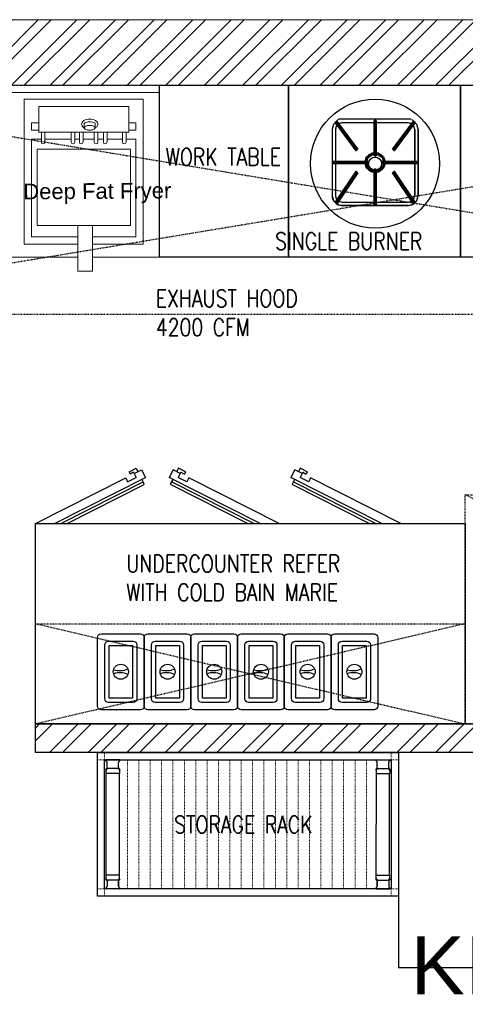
# Model space of a CAD drawing. Header units: inches. Extents: x 113025 to 158499, y 12149 to 30915.
# Tile 62 of 167: x 125242 to 125304, y 21467 to 21603. Entities that reach past the tile are written whole.
import ezdxf

# ---------------------------------------------------------------- set-up
doc = ezdxf.new("R2010")
doc.units = ezdxf.units.IN
doc.header["$MEASUREMENT"] = 0
doc.linetypes.add('HIDDEN', pattern=[0.375, 0.25, -0.125])
doc.linetypes.add('IHCL-P-MEZZANINE FLOOR PLAN$0$HIDDEN', pattern=[0.375, 0.25, -0.125])
for name, color, linetype, lineweight in [('00-GRIDTEXT', 1, 'Continuous', 13), ('door', 1, 'Continuous', 13), ('EQUIP DIM', 5, 'Continuous', 0), ('EQUIPMENT', 7, 'Continuous', 25), ('K-Equipment', 41, 'Continuous', 0), ('KIT TEXT.', 5, 'Continuous', 5), ('PD_BRICK WALL_115', 134, 'Continuous', 30), ('PD_HATCH', 45, 'Continuous', 9)]:
    doc.layers.add(name, color=color, linetype=linetype, lineweight=lineweight)
doc.layers.add('KIT EQUIPMENT', color=7, linetype='Continuous')
doc.layers.add('PD_025_TEXT', color=61, linetype='Continuous')
doc.styles.add('ISO', font='isocp.shx', dxfattribs={"height": 250})
doc.styles.get("Standard").update_dxf_attribs({"font": 'arial.ttf', "height": 6})
doc.styles.add('style1', font='arial.ttf', dxfattribs={"height": 500})

# ---------------------------------------------------------------- blocks, each defined once
blk = doc.blocks.new('SFEGRGG')
at = {"layer": 'K-Equipment', "color": 251, "ltscale": 18}
for p, q in [((1785673.6, 620186.4), (1785673.6, 619586.4)), ((1786208.3, 620186.4), (1785673.6, 620186.4)), ((1786208.3, 620186.4), (1786208.3, 619586.4)), ((1785673.6, 620161.4), (1786208.3, 620161.4)), ((1786208.3, 619600.4, 3.7), (1786208.3, 620184.1, -0.7)), ((1785735.8, 620137.2), (1785735.8, 619631.6)), ((1786151.4, 620137.2), (1785735.8, 620137.2)), ((1786151.4, 619631.6), (1786151.4, 620137.2)), ((1786100.6, 620111.8), (1785786.6, 620111.8)), ((1785786.6, 620023.1), (1785786.6, 620111.8)), ((1786100.6, 620023.1), (1786100.6, 620111.8)), ((1785786.6, 620055.5), (1785761.2, 620055.5)), ((1785761.2, 620030.1), (1785761.2, 620055.5)), ((1785945.8, 620053.5), (1785945.8, 620037.8)), ((1785983.7, 620053.5), (1785983.7, 620037.9)), ((1786100.6, 620055.5), (1786126, 620055.5)), ((1786126, 620030.1), (1786126, 620055.5)), ((1785735.8, 620023.1), (1785735.8, 619631.6)), ((1785786.6, 620030.1), (1785761.2, 620030.1)), ((1786100.6, 620023.1), (1785786.6, 620023.1)), ((1785795.8, 620023.1), (1785795.8, 619987.7)), ((1785808.5, 620023.1), (1785808.5, 619987.7)), ((1785899.8, 620023.1), (1785899.8, 619987.7)), ((1785912.5, 620023.1), (1785912.5, 619987.7)), ((1785928.5, 620023.1), (1785928.5, 619987.7)), ((1785941.2, 620023.1), (1785941.2, 619987.7)), ((1785980.5, 620023.1), (1785980.5, 619987.7)), ((1785993.2, 620023.1), (1785993.2, 619987.7)), ((1786012.3, 620023.1), (1786012.3, 619987.7)), ((1786025, 620023.1), (1786025, 619987.7)), ((1786078.6, 620023.1), (1786078.6, 619987.7)), ((1786091.3, 620023.1), (1786091.3, 619987.7)), ((1786100.6, 620030.1), (1786126, 620030.1)), ((1785761.2, 619997.7), (1785761.2, 619657)), ((1785795.8, 619997.7), (1785761.2, 619997.7)), ((1785808.5, 619997.7), (1785899.8, 619997.7)), ((1785841.2, 619997.7), (1785808.5, 619997.7)), ((1785928.5, 619997.7), (1785912.5, 619997.7)), ((1785980.5, 619997.7), (1785941.2, 619997.7)), ((1786012.3, 619997.7), (1785993.2, 619997.7)), ((1786078.6, 619997.7), (1786025, 619997.7)), ((1786078.6, 619997.7), (1786049.8, 619997.7)), ((1786126, 619997.7), (1786091.3, 619997.7)), ((1786126, 619657), (1786126, 619997.7)), ((1785780.8, 619962.9), (1785780.8, 619697.3)), ((1786106.4, 619962.9), (1785780.8, 619962.9)), ((1786106.4, 619697.3), (1786106.4, 619962.9)), ((1785780.8, 619697.3), (1786106.4, 619697.3)), ((1785923.7, 619697.3), (1785923.7, 619537.2)), ((1785974.7, 619697.3), (1785974.7, 619537.2)), ((1785923.7, 619657), (1785761.2, 619657)), ((1786126, 619657), (1785974.7, 619657)), ((1785923.7, 619631.6), (1785735.8, 619631.6)), ((1786151.4, 619631.6), (1785974.7, 619631.6)), ((1785923.7, 619586.4), (1785673.6, 619586.4)), ((1786208.3, 619586.4), (1785974.7, 619586.4)), ((1785974.7, 619537.2), (1785923.7, 619537.2))]:
    blk.add_line(p, q, dxfattribs=at)
blk.add_lwpolyline([(1785983.7, 620053.5, 0.030969), (1785981.9, 620054.8, 0.076046), (1785974.4, 620058, 0.062923), (1785964.8, 620059.2, 0.062923)], format="xyb", dxfattribs=at)
blk.add_lwpolyline([(1785964.8, 620046, 0.043875), (1785957, 620045.3, 0.057279), (1785951.3, 620043.6, 0.099652), (1785946.6, 620040.4), (1785945.8, 620037.9, 0.194717), (1785946.9, 620035.2, 0.099652), (1785951.3, 620032.1, 0.057279), (1785957, 620030.5, 0.043875), (1785964.8, 620029.8, 0.043875), (1785972.5, 620030.5, 0.057279), (1785978.2, 620032.1, 0.099652), (1785982.6, 620035.2, 0.194717), (1785983.7, 620037.9, 0.194717), (1785982.6, 620040.5, 0.099652), (1785978.2, 620043.6, 0.057279), (1785972.5, 620045.3, 0.043875)], format="xyb", close=True, dxfattribs=at)
for centre, radius, start, end in [((1785947.4, 620050.5), 11.2, 146.1323, 180), ((1785947.4, 620050.5), 11.2, 180, 213.8677), ((1785955.7, 620044.9), 21.2, 121.6815, 146.1323), ((1785961.2, 620036), 31.7, 104.3399, 121.6815), ((1785957.7, 620038.5), 19.1, 121.7971, 128.4438), ((1785961.7, 620032.1), 26.7, 104.402, 121.7971), ((1785964.8, 620021.9), 46.2, 90, 104.3399), ((1785964.8, 620020.3), 38.9, 90, 104.402), ((1785964.8, 620021.9), 46.2, 75.6601, 90), ((1785968.3, 620036), 31.7, 58.3185, 75.6601), ((1785973.8, 620044.9), 21.2, 33.8677, 58.3185), ((1785982.1, 620050.5), 11.2, 360, 33.8677), ((1785984.4, 620049.6), 8.99, 326.1323, 5.3453), ((1785955.7, 620056), 21.2, 213.8677, 238.3185), ((1785961.2, 620064.9), 31.7, 238.3185, 241.1049), ((1785968.3, 620064.9), 31.7, 298.8951, 301.6815), ((1785973.1, 620057.2), 22.6, 301.6815, 326.1323), ((1785802.2, 619987.7), 6.35, 180, 360), ((1785906.2, 619987.7), 6.35, 180, 360), ((1785934.9, 619987.7), 6.35, 180, 360), ((1785986.9, 619987.7), 6.35, 180, 360), ((1786018.7, 619987.7), 6.35, 180, 360), ((1786085, 619987.7), 6.35, 180, 360)]:
    blk.add_arc(centre, radius, start, end, dxfattribs=at)
blk = doc.blocks.new('sesrgg')
at = {"layer": 'EQUIPMENT', "color": 251, "linetype": 'Continuous'}
for p, q in [((1788352.5, 614303.9), (1788353.7, 614303.2)), ((1788352.5, 614274.4), (1788353.7, 614275.1)), ((1788400.4, 614306.9), (1788353.3, 614306.9)), ((1788356.8, 614280.4), (1788356.8, 614297.9)), ((1788393, 614276.5), (1788360.6, 614276.5)), ((1788396.9, 614280.4), (1788396.9, 614297.9)), ((1788396.9, 614280.4), (1788396.9, 614297.9)), ((1788399.9, 614303.2), (1788401.1, 614303.9)), ((1788399.9, 614303.2), (1788401.2, 614303.9)), ((1788399.9, 614275.1), (1788401.1, 614274.4)), ((1788399.9, 614275.1), (1788401.2, 614274.4)), ((1788402, 614305.2), (1788402, 614305.3)), ((1789294.6, 614305.2), (1789294.6, 614305.3)), ((1789296.7, 614303.2), (1789295.4, 614303.9)), ((1789296.7, 614303.2), (1789295.4, 614303.9)), ((1789296.7, 614275.1), (1789295.4, 614274.4)), ((1789296.7, 614275.1), (1789295.4, 614274.4)), ((1789296.2, 614306.9), (1789343.3, 614306.9)), ((1789299.7, 614280.4), (1789299.7, 614297.9)), ((1789299.7, 614280.4), (1789299.7, 614297.9)), ((1789303.6, 614276.5), (1789335.9, 614276.5)), ((1789339.8, 614280.4), (1789339.8, 614297.9)), ((1789344.1, 614303.9), (1789342.9, 614303.2)), ((1789344.1, 614274.4), (1789342.9, 614275.1)), ((1788353.2, 614271.4), (1788353.2, 614259.3)), ((1788399.9, 614258.8), (1788353.7, 614258.8)), ((1788353.8, 613904.2), (1788353.7, 614258.8)), ((1788355.4, 614273.5), (1788354.7, 614272.2)), ((1788399, 614272.2), (1788398.3, 614273.5)), ((1788400, 613904.7), (1788399.9, 614258.8)), ((1788400.4, 614271.4), (1788400.4, 614259.3)), ((1788402, 614273), (1788402, 614273)), ((1789294.6, 614273), (1789294.6, 614273)), ((1789296.2, 614271.4), (1789296.2, 614259.3)), ((1789296.6, 613904.7), (1789296.7, 614258.8)), ((1789296.7, 614258.8), (1789342.9, 614258.8)), ((1789297.6, 614272.2), (1789298.3, 614273.5)), ((1789341.2, 614273.5), (1789341.9, 614272.2)), ((1789342.8, 613904.2), (1789342.9, 614258.8)), ((1789343.4, 614271.4), (1789343.4, 614259.3)), ((1788353.3, 613892), (1788353.3, 613904.2)), ((1788400, 613904.7), (1788353.8, 613904.7)), ((1788400.5, 613892), (1788400.5, 613904.2)), ((1789296.1, 613892), (1789296.1, 613904.2)), ((1789296.6, 613904.7), (1789342.8, 613904.7)), ((1789343.3, 613892), (1789343.3, 613904.2)), ((1788352.6, 613889.1), (1788353.8, 613888.4)), ((1788355.5, 613890), (1788354.8, 613891.2)), ((1788356.9, 613883.1), (1788356.9, 613865.6)), ((1788393.1, 613887), (1788360.7, 613887)), ((1788397, 613883.2), (1788397, 613865.7)), ((1788397, 613865.6), (1788397, 613883.1)), ((1788398.3, 613890), (1788399.1, 613891.2)), ((1788400, 613888.3), (1788401.2, 613889.1)), ((1788401.2, 613889.1), (1788400, 613888.4)), ((1788402, 613890.4), (1788402, 613890.5)), ((1789294.5, 613890.4), (1789294.5, 613890.5)), ((1789296.6, 613888.3), (1789295.3, 613889.1)), ((1789295.3, 613889.1), (1789296.6, 613888.4)), ((1789298.2, 613890), (1789297.5, 613891.2)), ((1789299.6, 613883.2), (1789299.6, 613865.7)), ((1789299.6, 613865.6), (1789299.6, 613883.1)), ((1789303.5, 613887), (1789335.8, 613887)), ((1789339.7, 613883.1), (1789339.7, 613865.6)), ((1789341.1, 613890), (1789341.8, 613891.2)), ((1789344, 613889.1), (1789342.8, 613888.4)), ((1788352.6, 613859.6), (1788353.8, 613860.3)), ((1788400.4, 613856.6), (1788353.4, 613856.6)), ((1788400, 613860.3), (1788401.2, 613859.6)), ((1788401.2, 613859.6), (1788400, 613860.3)), ((1788402, 613858.2), (1788402, 613858.2)), ((1789294.5, 613858.2), (1789294.5, 613858.2)), ((1789296.6, 613860.3), (1789295.3, 613859.6)), ((1789295.3, 613859.6), (1789296.6, 613860.3)), ((1789296.1, 613856.6), (1789343.2, 613856.6)), ((1789344, 613859.6), (1789342.8, 613860.3))]:
    blk.add_line(p, q, dxfattribs=at)
at = {"layer": 'EQUIPMENT', "color": 251, "linetype": 'IHCL-P-MEZZANINE FLOOR PLAN$0$HIDDEN', "lineweight": 9}
for p, q in [((1788428, 613856.6), (1788428, 614306.9)), ((1788467.7, 613856.6), (1788467.7, 614306.9)), ((1788507.4, 613856.6), (1788507.4, 614306.9)), ((1788547.1, 613856.6), (1788547.1, 614306.9)), ((1788586.8, 613856.6), (1788586.8, 614306.9)), ((1788586.8, 613856.6), (1788586.8, 614306.9)), ((1788626.6, 613856.6), (1788626.6, 614306.9)), ((1788666.3, 613856.6), (1788666.3, 614306.9)), ((1788706, 613856.6), (1788706, 614306.9)), ((1788706, 613856.6), (1788706, 614306.9)), ((1788745.7, 613856.6), (1788745.7, 614306.9)), ((1788785.4, 613856.6), (1788785.4, 614306.9)), ((1788825.1, 613856.6), (1788825.1, 614306.9)), ((1788864.9, 613856.6), (1788864.9, 614306.9)), ((1788904.6, 613856.6), (1788904.6, 614306.9)), ((1788944.3, 613856.6), (1788944.3, 614306.9)), ((1788984, 613856.6), (1788984, 614306.9)), ((1789023.7, 613856.6), (1789023.7, 614306.9)), ((1789063.5, 613856.6), (1789063.5, 614306.9)), ((1789103.2, 613856.6), (1789103.2, 614306.9)), ((1789142.9, 613856.6), (1789142.9, 614306.9)), ((1789182.6, 613856.6), (1789182.6, 614306.9)), ((1789222.3, 613856.6), (1789222.3, 614306.9)), ((1789262.1, 613856.6), (1789262.1, 614306.9))]:
    blk.add_line(p, q, dxfattribs=at)
for points in [[(1788348.4, 614306.9), (1788348.4, 614332.1), (1788323.1, 614332.1), (1788323.1, 614306.9)], [(1789348.2, 614306.9), (1789348.2, 614332.1), (1789373.5, 614332.1), (1789373.5, 614306.9)], [(1788348.4, 613856.6), (1788348.4, 613831.3), (1788323.1, 613831.3), (1788323.1, 613856.6)], [(1789348.2, 613856.6), (1789348.2, 613831.3), (1789373.5, 613831.3), (1789373.5, 613856.6)]]:
    blk.add_lwpolyline(points, close=True, dxfattribs=at)
at = {"layer": 'EQUIPMENT', "color": 251, "linetype": 'Continuous'}
for centre, radius, start, end in [((1788353.3, 614305.3), 1.6, 89.991, 239.97), ((1788353.3, 614273), 1.6, 119.994, 329.979), ((1788350.7, 614297.9), 6.07, 359.982, 59.988), ((1788350.7, 614280.4), 6.07, 299.976, 359.982), ((1788360.7, 614270.4), 6.07, 89.991, 149.997), ((1788393, 614270.4), 6.07, 29.985, 89.991), ((1788403, 614297.9), 6.07, 119.991, 179.997), ((1788403, 614297.9), 6.07, 119.994, 180), ((1788403, 614280.4), 6.07, 179.991, 239.997), ((1788403, 614280.4), 6.07, 180, 239.97), ((1788400.4, 614273), 1.6, 209.967, 59.988), ((1788400.4, 614305.3), 1.6, 299.976, 89.991), ((1788400.3, 614305.2), 1.6, 299.973, 359.979), ((1788400.3, 614273), 1.6, 359.967, 59.973), ((1789296.2, 614305.3), 1.6, 90.009, 240.024), ((1789296.2, 614305.2), 1.6, 180.021, 240.027), ((1789296.2, 614273), 1.6, 120.027, 180.033), ((1789296.2, 614273), 1.6, 120.012, 330.033), ((1789293.6, 614297.9), 6.07, 0.003, 60.009), ((1789293.6, 614297.9), 6.07, 0, 60.006), ((1789293.6, 614280.4), 6.07, 300.003, 0.009), ((1789293.6, 614280.4), 6.07, 300.03, 0), ((1789303.6, 614270.4), 6.07, 90.009, 150.015), ((1789335.9, 614270.4), 6.07, 30.003, 90.009), ((1789345.9, 614297.9), 6.07, 120.012, 180.018), ((1789345.9, 614280.4), 6.07, 180.018, 240.024), ((1789343.3, 614273), 1.6, 210.021, 60.006), ((1789343.3, 614305.3), 1.6, 300.03, 90.009), ((1788353.7, 614259.3), 0.506, 180, 269.973), ((1788399.9, 614259.3), 0.506, 269.973, 359.982), ((1789296.7, 614259.3), 0.506, 180.018, 270.027), ((1789342.9, 614259.3), 0.506, 270.027, 0), ((1788353.8, 613904.2), 0.506, 89.991, 180), ((1788400, 613904.2), 0.506, 359.982, 89.991), ((1789296.6, 613904.2), 0.506, 90.009, 180.018), ((1789342.8, 613904.2), 0.506, 0, 90.009), ((1788353.4, 613890.4), 1.6, 29.985, 239.97), ((1788350.8, 613883.1), 6.07, 359.982, 59.988), ((1788350.8, 613865.6), 6.07, 299.976, 359.982), ((1788360.7, 613893.1), 6.07, 209.967, 269.973), ((1788393.1, 613893.1), 6.07, 269.973, 329.979), ((1788403.1, 613883.1), 6.07, 119.994, 180), ((1788403.1, 613883.1), 6.07, 119.991, 179.997), ((1788403.1, 613865.6), 6.07, 179.991, 239.997), ((1788403.1, 613865.6), 6.07, 180, 239.97), ((1788400.4, 613890.4), 1.6, 299.976, 149.997), ((1788400.4, 613890.4), 1.6, 299.973, 359.979), ((1789296.1, 613890.4), 1.6, 30.003, 240.024), ((1789296.1, 613890.4), 1.6, 180.021, 240.027), ((1789293.5, 613883.1), 6.07, 0, 60.006), ((1789293.5, 613883.1), 6.07, 0.003, 60.009), ((1789293.5, 613865.6), 6.07, 300.003, 0.009), ((1789293.5, 613865.6), 6.07, 300.03, 0), ((1789303.5, 613893.1), 6.07, 210.021, 270.027), ((1789335.8, 613893.1), 6.07, 270.027, 330.033), ((1789345.8, 613883.1), 6.07, 120.012, 180.018), ((1789345.8, 613865.6), 6.07, 180.018, 240.024), ((1789343.2, 613890.4), 1.6, 300.03, 150.015), ((1788353.4, 613858.2), 1.6, 119.994, 269.973), ((1788400.4, 613858.2), 1.6, 269.973, 59.988), ((1788400.4, 613858.2), 1.6, 359.967, 59.973), ((1789296.1, 613858.2), 1.6, 120.027, 180.033), ((1789296.1, 613858.2), 1.6, 120.012, 270.027), ((1789343.2, 613858.2), 1.6, 270.027, 60.006)]:
    blk.add_arc(centre, radius, start, end, dxfattribs=at)
at = {"layer": 'KIT EQUIPMENT', "color": 251}
for points in [[(1789373.5, 614332.1), (1789373.5, 613831.3), (1788323.1, 613831.3), (1788323.1, 614332.1)], [(1789348.2, 614306.9), (1789348.2, 613856.6), (1788348.4, 613856.6), (1788348.4, 614306.9)]]:
    blk.add_lwpolyline(points, close=True, dxfattribs=at)
blk = doc.blocks.new('A$C6E471120')
at = {"layer": 'PD_HATCH'}
h = blk.add_hatch(dxfattribs=at)
h.set_pattern_fill('ANSI32', color=251, scale=254)
h.set_pattern_definition([(45, (-1789305.34, -617415.57), (-67.351921, 67.351921), []), (45, (-1789260.44, -617415.57), (-67.351921, 67.351921), [])])
h.paths.add_polyline_path([(0, -2329.1), (0, -2229.1), (-566.3, -2229.1), (-2166.3, -2229.1), (-3666.3, -2229.1), (-3666.3, -2329.1)])
at = {"layer": 'door', "color": 251}
blk.add_line((-538.6, -2229.1), (-2816.3, -2229.1), dxfattribs=at)
at = {"layer": 'EQUIPMENT', "color": 251, "ltscale": 12}
blk.add_lwpolyline([(-3666.3, -2229.1), (0, -2229.1), (0, -2329.1), (-3666.3, -2329.1)], close=True, dxfattribs=at)
at = {"layer": 'KIT EQUIPMENT', "color": 251, "linetype": 'HIDDEN', "ltscale": 0.025}
for p, q in [((0, -800), (-4838.7, 0)), ((-4838.7, -800), (0, 0)), ((-566.3, -2229.1), (-2166.3, -1429.1))]:
    blk.add_line(p, q, dxfattribs=at)
at = {"layer": 'KIT EQUIPMENT', "color": 251}
for p, q in [((-2626.9, -136.9, -370.3), (-2631.2, -152.9, -370.3)), ((-2609.8, -119.8, -370.3), (-2626.9, -136.9, -370.3)), ((-2617.5, -127.6, -1064.6), (-2544.5, -225.7, -717.4)), ((-2608.1, -134.4, -370.3), (-2616.5, -142.9, -370.3)), ((-2608.1, -134.4, -416.6), (-2616.5, -142.9, -416.6)), ((-2354.8, -118.3, -416.6), (-2609, -118.3, -416.6)), ((-2596.5, -131.3, -370.3), (-2608.1, -134.4, -370.3)), ((-2596.5, -131.3, -416.6), (-2608.1, -134.4, -416.6)), ((-2365.9, -131.3, -370.3), (-2596.5, -131.3, -370.3)), ((-2365.9, -131.3, -416.6), (-2596.5, -131.3, -416.6)), ((-2365.9, -131.3, -1064.6), (-2596.5, -131.3, -1064.6)), ((-2481.2, -246.6, -717.4), (-2481.2, -125.5, -1064.6)), ((-2417.5, -225.8, -717.4), (-2344.4, -127.7, -1064.6)), ((-2354.4, -134.4, -370.3), (-2365.9, -131.3, -370.3)), ((-2354.4, -134.4, -416.6), (-2365.9, -131.3, -416.6)), ((-2345.9, -142.9, -370.3), (-2354.4, -134.4, -370.3)), ((-2345.9, -142.9, -416.6), (-2354.4, -134.4, -416.6)), ((-2335.5, -136.9, -370.3), (-2352.7, -119.8, -370.3)), ((-2331.2, -152.9, -370.3), (-2335.5, -136.9, -370.3)), ((-2631.2, -152.9, -370.3), (-2631.2, -386.6, 324)), ((-2631.2, -154.5, -1064.6), (-2631.2, -385, -370.3)), ((-2616.5, -142.9, -370.3), (-2619.6, -154.5, -370.3)), ((-2616.5, -142.9, -416.6), (-2619.6, -154.5, -416.6)), ((-2619.6, -154.5, -370.3), (-2619.6, -385, 324)), ((-2619.6, -154.5, -1064.6), (-2619.6, -385, -370.3)), ((-2342.8, -154.5, -370.3), (-2345.9, -142.9, -370.3)), ((-2342.8, -154.5, -416.6), (-2345.9, -142.9, -416.6)), ((-2342.8, -154.5, -1064.6), (-2342.8, -385, -370.3)), ((-2342.8, -154.5, -370.3), (-2342.8, -385, 324)), ((-2342.8, -385, 324), (-2342.8, -154.5, -370.3)), ((-2331.2, -386.6, 324), (-2331.2, -152.9, -370.3)), ((-2331.2, -152.9, -370.3), (-2331.2, -386.6, 324)), ((-2331.2, -385, -370.3), (-2331.2, -154.5, -1064.6)), ((-2331.2, -154.5, -1064.6), (-2331.2, -385, -370.3)), ((-2504.4, -269.8, -717.4), (-2619.6, -269.8, -717.4)), ((-2511.3, -269.8, -46.3), (-2505.5, -252.1, -46.3)), ((-2505.5, -287.4, -46.3), (-2511.3, -269.8, -46.3)), ((-2505.5, -252.1, -46.3), (-2490.5, -241.2, -46.3)), ((-2490.5, -241.2, -46.3), (-2471.9, -241.2, -46.3)), ((-2471.9, -241.2, -46.3), (-2456.9, -252.1, -46.3)), ((-2342.8, -269.8, -717.4), (-2458.1, -269.8, -717.4)), ((-2456.9, -252.1, -46.3), (-2451.2, -269.8, -46.3)), ((-2451.2, -269.8, -46.3), (-2456.9, -287.4, -46.3)), ((-2617.6, -412.3, -370.3), (-2544.6, -302.6, -717.4)), ((-2490.5, -298.3, -46.3), (-2505.5, -287.4, -46.3)), ((-2471.9, -298.3, -46.3), (-2490.5, -298.3, -46.3)), ((-2481.2, -414, -370.3), (-2481.2, -292.9, -717.4)), ((-2456.9, -287.4, -46.3), (-2471.9, -298.3, -46.3)), ((-2417.5, -302.7, -717.4), (-2344.5, -412.4, -370.3)), ((-2631.2, -386.6, 324), (-2626.9, -402.6, 324)), ((-2626.9, -402.6, 324), (-2614.1, -415.5, 324)), ((-2619.6, -385, 324), (-2616.5, -396.6, 324)), ((-2616.5, -396.6, 324), (-2608.1, -405.1, 324)), ((-2608.1, -405.1, 324), (-2596.5, -408.2, 324)), ((-2596.5, -408.2, 324), (-2365.9, -408.2, 324)), ((-2596.5, -408.2, -370.3), (-2365.9, -408.2, -370.3)), ((-2365.9, -408.2, 324), (-2354.4, -405.1, 324)), ((-2354.4, -405.1, 324), (-2345.9, -396.6, 324)), ((-2348.4, -415.5, 324), (-2335.5, -402.6, 324)), ((-2345.9, -396.6, 324), (-2342.8, -385, 324)), ((-2335.5, -402.6, 324), (-2331.2, -386.6, 324)), ((-2614.1, -415.5, 324), (-2598, -419.8, 324)), ((-2364.4, -419.8, 324), (-2598, -419.8, 324)), ((-2598, -419.8, 324), (-2364.4, -419.8, 324)), ((-2364.4, -419.8, 324), (-2598, -419.8, 324)), ((-2365.9, -419.8, -370.3), (-2596.5, -419.8, -370.3)), ((-2596.5, -419.8, -370.3), (-2365.9, -419.8, -370.3)), ((-2364.4, -419.8, 324), (-2348.4, -415.5, 324)), ((-3340, -1349.3), (-3315.1, -1336.8)), ((-3315.1, -1336.8), (-3309, -1349)), ((-3167.6, -1336.8), (-3173.7, -1349)), ((-3142.7, -1349.3), (-3167.6, -1336.8)), ((-2742.6, -1336.8), (-2748.7, -1349)), ((-2717.7, -1349.3), (-2742.6, -1336.8)), ((-3666.3, -1529.1), (-3351.6, -1370.5)), ((-3600, -1529.1), (-3283, -1369.4)), ((-3351.6, -1370.5), (-3344.9, -1383.9)), ((-3344.9, -1383.9), (-3314.8, -1368.7)), ((-3340, -1349.3), (-3336.2, -1356.8)), ((-3323.9, -1350.6), (-3336.2, -1356.8)), ((-3323.9, -1350.6), (-3314.8, -1368.7)), ((-3321.5, -1355.3), (-3296.4, -1342.7)), ((-3296.4, -1342.7), (-3283, -1369.4)), ((-3186.3, -1342.7), (-3199.7, -1369.4)), ((-2882.7, -1529.1), (-3199.7, -1369.4)), ((-3161.2, -1355.3), (-3186.3, -1342.7)), ((-3158.8, -1350.6), (-3167.9, -1368.7)), ((-3137.8, -1383.9), (-3167.9, -1368.7)), ((-3158.8, -1350.6), (-3146.5, -1356.8)), ((-3142.7, -1349.3), (-3146.5, -1356.8)), ((-3131.1, -1370.5), (-3137.8, -1383.9)), ((-2816.3, -1529.1), (-3131.1, -1370.5)), ((-2761.3, -1342.7), (-2774.7, -1369.4)), ((-2457.7, -1529.1), (-2774.7, -1369.4)), ((-2736.2, -1355.3), (-2761.3, -1342.7)), ((-2733.8, -1350.6), (-2742.9, -1368.7)), ((-2712.8, -1383.9), (-2742.9, -1368.7)), ((-2733.8, -1350.6), (-2721.5, -1356.8)), ((-2717.7, -1349.3), (-2721.5, -1356.8)), ((-2706.1, -1370.5), (-2712.8, -1383.9)), ((-2391.3, -1529.1), (-2706.1, -1370.5)), ((-3577.8, -1529.1), (-3290.5, -1384.4)), ((-3555.7, -1529.1), (-3289.6, -1395)), ((-3295, -1375.5), (-3287.9, -1389.7)), ((-3187.6, -1375.5), (-3194.8, -1389.7)), ((-2927, -1529.1), (-3193.1, -1395)), ((-2904.9, -1529.1), (-3192.1, -1384.4)), ((-2762.6, -1375.5), (-2769.8, -1389.7)), ((-2502, -1529.1), (-2768.1, -1395)), ((-2479.9, -1529.1), (-2767.1, -1384.4))]:
    blk.add_line(p, q, dxfattribs=at)
at = {"layer": 'KIT EQUIPMENT', "color": 251, "linetype": 'HIDDEN', "ltscale": 2}
for p, q in [((-3666.3, -1879.1), (-2166.3, -2229.1)), ((-2166.3, -1879.1), (-3666.3, -2229.1))]:
    blk.add_line(p, q, dxfattribs=at)
at = {"layer": 'KIT EQUIPMENT', "color": 251, "linetype": 'HIDDEN', "ltscale": 0.025}
for points in [[(0, -800), (-4838.7, -800), (-4838.7, 0), (0, 0)], [(-566.3, -2229.1), (-2166.3, -2229.1), (-2166.3, -1429.1), (-566.3, -1429.1)]]:
    blk.add_lwpolyline(points, close=True, dxfattribs=at)
at = {"layer": 'KIT EQUIPMENT', "color": 251}
for points in [[(-2783.4, -600), (-3233.4, -600), (-3233.4, 0), (-2783.4, 0)], [(-2783.4, -600), (-2783.4, 0), (-2183.4, 0), (-2183.4, -600)], [(-1733.4, -600), (-2183.4, -600), (-2183.4, 0), (-1733.4, 0)], [(-2166.3, -2229.1), (-3666.3, -2229.1), (-3666.3, -1529.1), (-2166.3, -1529.1)], [(-1200, -3079.1), (-1200, -2329.1), (-2400, -2329.1), (-2400, -3079.1)]]:
    blk.add_lwpolyline(points, close=True, dxfattribs=at)
at = {"layer": 'KIT EQUIPMENT', "color": 251, "linetype": 'HIDDEN', "ltscale": 2}
blk.add_lwpolyline([(-2166.3, -1879.1), (-2166.3, -2229.1), (-3666.3, -2229.1), (-3666.3, -1879.1)], close=True, dxfattribs=at)
at = {"layer": 'KIT EQUIPMENT', "color": 251, "elevation": 0}
for points in [[(-3287, -1927.6), (-3287, -2167, -0.414214), (-3299.8, -2179.8), (-3437.2, -2179.8, -0.414214), (-3450, -2167), (-3450, -1927.6, -0.414214), (-3437.2, -1914.8), (-3299.8, -1914.8, -0.414214)], [(-3124, -1927.6), (-3124, -2167, -0.414214), (-3136.8, -2179.8), (-3274.2, -2179.8, -0.414214), (-3287, -2167), (-3287, -1927.6, -0.414214), (-3274.2, -1914.8), (-3136.8, -1914.8, -0.414214)], [(-2961, -1927.6), (-2961, -2167, -0.414214), (-2973.8, -2179.8), (-3111.2, -2179.8, -0.414214), (-3124, -2167), (-3124, -1927.6, -0.414214), (-3111.2, -1914.8), (-2973.8, -1914.8, -0.414214)], [(-2798, -1927.6), (-2798, -2167, -0.414214), (-2810.8, -2179.8), (-2948.2, -2179.8, -0.414214), (-2961, -2167), (-2961, -1927.6, -0.414214), (-2948.2, -1914.8), (-2810.8, -1914.8, -0.414214)], [(-2635, -1927.6), (-2635, -2167, -0.414214), (-2647.8, -2179.8), (-2785.2, -2179.8, -0.414214), (-2798, -2167), (-2798, -1927.6, -0.414214), (-2785.2, -1914.8), (-2647.8, -1914.8, -0.414214)], [(-2472, -1927.6), (-2472, -2167, -0.414214), (-2484.8, -2179.8), (-2622.2, -2179.8, -0.414214), (-2635, -2167), (-2635, -1927.6, -0.414214), (-2622.2, -1914.8), (-2484.8, -1914.8, -0.414214)], [(-3312.6, -1953.2), (-3312.6, -2141.4, -0.414214), (-3325.4, -2154.2), (-3411.6, -2154.2, -0.414214), (-3424.4, -2141.4), (-3424.4, -1953.2, -0.414214), (-3411.6, -1940.4), (-3325.4, -1940.4, -0.414214)], [(-3149.6, -1953.2), (-3149.6, -2141.4, -0.414214), (-3162.4, -2154.2), (-3248.6, -2154.2, -0.414214), (-3261.4, -2141.4), (-3261.4, -1953.2, -0.414214), (-3248.6, -1940.4), (-3162.4, -1940.4, -0.414214)], [(-2986.6, -1953.2), (-2986.6, -2141.4, -0.414214), (-2999.4, -2154.2), (-3085.6, -2154.2, -0.414214), (-3098.4, -2141.4), (-3098.4, -1953.2, -0.414214), (-3085.6, -1940.4), (-2999.4, -1940.4, -0.414214)], [(-2823.6, -1953.2), (-2823.6, -2141.4, -0.414214), (-2836.4, -2154.2), (-2922.6, -2154.2, -0.414214), (-2935.4, -2141.4), (-2935.4, -1953.2, -0.414214), (-2922.6, -1940.4), (-2836.4, -1940.4, -0.414214)], [(-2660.6, -1953.2), (-2660.6, -2141.4, -0.414214), (-2673.4, -2154.2), (-2759.6, -2154.2, -0.414214), (-2772.4, -2141.4), (-2772.4, -1953.2, -0.414214), (-2759.6, -1940.4), (-2673.4, -1940.4, -0.414214)], [(-2497.6, -1953.2), (-2497.6, -2141.4, -0.414214), (-2510.4, -2154.2), (-2596.6, -2154.2, -0.414214), (-2609.4, -2141.4), (-2609.4, -1953.2, -0.414214), (-2596.6, -1940.4), (-2510.4, -1940.4, -0.414214)]]:
    blk.add_lwpolyline(points, format="xyb", close=True, dxfattribs=at)
for points in [[(-3327.3, -1955.1), (-3327.3, -2139.5), (-3409.7, -2139.5), (-3409.7, -1955.1)], [(-3164.3, -1955.1), (-3164.3, -2139.5), (-3246.7, -2139.5), (-3246.7, -1955.1)], [(-3001.3, -1955.1), (-3001.3, -2139.5), (-3083.7, -2139.5), (-3083.7, -1955.1)], [(-2838.3, -1955.1), (-2838.3, -2139.5), (-2920.7, -2139.5), (-2920.7, -1955.1)], [(-2675.3, -1955.1), (-2675.3, -2139.5), (-2757.7, -2139.5), (-2757.7, -1955.1)], [(-2512.3, -1955.1), (-2512.3, -2139.5), (-2594.7, -2139.5), (-2594.7, -1955.1)]]:
    blk.add_lwpolyline(points, close=True, dxfattribs=at)
at = {"layer": 'KIT EQUIPMENT', "color": 251}
for centre, radius in [((-2481.2, -273.6), 225), ((-2481.2, -269.8, -717.4), 34.7), ((-2481.2, -273.6), 22.7), ((-3368.5, -2046.7, 0), 26.2), ((-3205.5, -2046.7, 0), 26.2), ((-3042.5, -2046.7, 0), 26.2), ((-2879.5, -2046.7, 0), 26.2), ((-2716.5, -2046.7, 0), 26.2), ((-2553.5, -2046.7, 0), 26.2)]:
    blk.add_circle(centre, radius, dxfattribs=at)
for centre, radius, start, end in [((-2596.5, -154.5, -1064.6), 23.1, 90, 180), ((-2365.9, -154.5, -1064.6), 23.1, 0, 90), ((-2596.5, -385, -370.3), 34.7, 180, 270), ((-2596.5, -385, -370.3), 23.1, 180, 270), ((-2365.9, -385, -370.3), 23.1, 270, 0), ((-2365.9, -385, -370.3), 34.7, 270, 0), ((-3291.4, -1391.5), 3.98, 296.7484, 26.7484), ((-3191.3, -1391.5), 3.98, 153.2516, 243.2516), ((-2766.3, -1391.5), 3.98, 153.2516, 243.2516), ((-3372.8, -1973.2, 0), 69.8, 252.4964, 294.1869), ((-3372.8, -2120.2, 0), 69.8, 65.8131, 107.5036), ((-3209.8, -1973.2, 0), 69.8, 252.4964, 294.1869), ((-3209.8, -2120.2, 0), 69.8, 65.8131, 107.5036), ((-3046.8, -1973.2, 0), 69.8, 252.4964, 294.1869), ((-3046.8, -2120.2, 0), 69.8, 65.8131, 107.5036), ((-2883.8, -1973.2, 0), 69.8, 252.4964, 294.1869), ((-2883.8, -2120.2, 0), 69.8, 65.8131, 107.5036), ((-2720.8, -1973.2, 0), 69.8, 252.4964, 294.1869), ((-2720.8, -2120.2, 0), 69.8, 65.8131, 107.5036), ((-2557.8, -1973.2, 0), 69.8, 252.4964, 294.1869), ((-2557.8, -2120.2, 0), 69.8, 65.8131, 107.5036)]:
    blk.add_arc(centre, radius, start, end, dxfattribs=at)
for points in [[(-2620.3, -130.3, -347.1), (-2614.8, -124.9, -347.1), (-2541.8, -223), (-2547.3, -228.4)], [(-2547.3, -228.4, -15.4), (-2541.8, -223, -15.4), (-2614.8, -124.9, -362.6), (-2620.3, -130.3, -362.6)], [(-2620.3, -130.3, -362.6), (-2614.8, -124.9, -362.6), (-2614.8, -124.9, -362.6)], [(-2620.3, -130.3, -347.1), (-2620.3, -130.3, -362.6), (-2614.8, -124.9, -362.6), (-2614.8, -124.9, -347.1)], [(-2620.3, -130.3, -347.1), (-2620.3, -130.3, -347.1), (-2547.3, -228.4)], [(-2547.3, -228.4), (-2547.3, -228.4, -15.4), (-2620.3, -130.3, -362.6), (-2620.3, -130.3, -347.1)], [(-2614.8, -124.9, -362.6), (-2614.8, -124.9, -362.6), (-2541.8, -223, -15.4)], [(-2614.8, -124.9, -347.1), (-2614.8, -124.9, -362.6), (-2541.8, -223, -15.4), (-2541.8, -223)], [(-2484.9, -123.6, -347.1), (-2477.2, -123.6, -347.1), (-2477.2, -246.8), (-2484.9, -246.8)], [(-2484.9, -123.6, -347.1), (-2484.9, -123.6, -347.1), (-2484.9, -246.8)], [(-2484.9, -246.8, -15.4), (-2477.2, -246.8, -15.4), (-2477.2, -123.6, -362.6), (-2484.9, -123.6, -362.6)], [(-2484.9, -246.8), (-2484.9, -246.8, -15.4), (-2484.9, -123.6, -362.6), (-2484.9, -123.6, -347.1)], [(-2477.2, -123.6, -362.6), (-2477.2, -123.6, -362.6), (-2477.2, -246.8, -15.4)], [(-2477.2, -123.6, -347.1), (-2477.2, -123.6, -362.6), (-2477.2, -246.8, -15.4), (-2477.2, -246.8)], [(-2347.2, -125, -347.1), (-2341.7, -130.4, -347.1), (-2414.7, -228.5), (-2420.2, -223)], [(-2347.2, -125, -347.1), (-2347.2, -125, -347.1), (-2420.2, -223)], [(-2420.2, -223, -15.4), (-2414.7, -228.5, -15.4), (-2341.7, -130.4, -362.6), (-2347.2, -125, -362.6)], [(-2420.2, -223), (-2420.2, -223, -15.4), (-2347.2, -125, -362.6), (-2347.2, -125, -347.1)], [(-2341.7, -130.4, -362.6), (-2341.7, -130.4, -362.6), (-2414.7, -228.5, -15.4)], [(-2341.7, -130.4, -347.1), (-2341.7, -130.4, -362.6), (-2414.7, -228.5, -15.4), (-2414.7, -228.5)], [(-2347.2, -125, -362.6), (-2341.7, -130.4, -362.6), (-2341.7, -130.4, -362.6)], [(-2347.2, -125, -347.1), (-2347.2, -125, -362.6), (-2341.7, -130.4, -362.6), (-2341.7, -130.4, -347.1)], [(-2567.2, -160.3, -910.3), (-2567.2, -160.3, -910.3), (-2567.2, -160.3, -1010.6), (-2567.2, -160.3, -910.3)], [(-2547.3, -228.4), (-2541.8, -223), (-2541.8, -223, -15.4), (-2547.3, -228.4, -15.4)], [(-2547.3, -228.4), (-2547.3, -228.4), (-2547.3, -228.4, -15.4), (-2547.3, -228.4)], [(-2508.8, -249.7, -69.4), (-2505.5, -252.1, -46.3), (-2490.5, -241.2, -46.3), (-2491.8, -237.3, -69.4)], [(-2491.8, -237.3, -69.4), (-2490.5, -241.2, -46.3), (-2471.9, -241.2, -46.3), (-2470.7, -237.3, -69.4)], [(-2470.7, -237.3, -69.4), (-2471.9, -241.2, -46.3), (-2456.9, -252.1, -46.3), (-2453.6, -249.7, -69.4)], [(-2420.2, -223), (-2414.7, -228.5), (-2414.7, -228.5, -15.4), (-2420.2, -223, -15.4)], [(-2420.2, -223), (-2420.2, -223), (-2420.2, -223, -15.4), (-2420.2, -223)], [(-2627.4, -273.6, -702), (-2627.4, -265.9, -702), (-2504.4, -265.9, -702), (-2504.4, -273.6, -702)], [(-2504.4, -273.6, -717.4), (-2504.4, -265.9, -717.4), (-2627.4, -265.9, -717.4), (-2627.4, -273.6, -717.4)], [(-2627.4, -273.6, -15.4), (-2627.4, -265.9, -15.4), (-2627.4, -265.9, -15.4)], [(-2627.4, -273.6), (-2627.4, -273.6, -15.4), (-2627.4, -265.9, -15.4), (-2627.4, -265.9)], [(-2627.4, -265.9, -717.4), (-2627.4, -265.9, -717.4), (-2504.4, -265.9, -717.4)], [(-2627.4, -265.9, -702), (-2627.4, -265.9, -717.4), (-2504.4, -265.9, -717.4), (-2504.4, -265.9, -702)], [(-2627.4, -273.6, -702), (-2627.4, -273.6, -702), (-2504.4, -273.6, -702)], [(-2504.4, -273.6, -702), (-2504.4, -273.6, -717.4), (-2627.4, -273.6, -717.4), (-2627.4, -273.6, -702)], [(-2515.3, -269.8, -69.4), (-2511.3, -269.8, -46.3), (-2505.5, -252.1, -46.3), (-2508.8, -249.7, -69.4)], [(-2508.8, -289.8, -69.4), (-2505.5, -287.4, -46.3), (-2511.3, -269.8, -46.3), (-2515.3, -269.8, -69.4)], [(-2504.4, -273.6), (-2504.4, -265.9), (-2504.4, -265.9, -15.4), (-2504.4, -273.6, -15.4)], [(-2504.4, -273.6), (-2504.4, -273.6), (-2504.4, -273.6, -15.4), (-2504.4, -273.6)], [(-2484.9, -246.8), (-2477.2, -246.8), (-2477.2, -246.8, -15.4), (-2484.9, -246.8, -15.4)], [(-2484.9, -246.8), (-2484.9, -246.8), (-2484.9, -246.8, -15.4), (-2484.9, -246.8)], [(-2335.1, -265.9), (-2335.1, -273.6), (-2458.1, -273.6), (-2458.1, -265.9)], [(-2335.1, -265.9), (-2335.1, -265.9), (-2458.1, -265.9)], [(-2458.1, -265.9), (-2458.1, -273.6), (-2458.1, -273.6, -15.4), (-2458.1, -265.9, -15.4)], [(-2458.1, -265.9), (-2458.1, -265.9), (-2458.1, -265.9, -15.4), (-2458.1, -265.9)], [(-2458.1, -265.9, -15.4), (-2458.1, -273.6, -15.4), (-2335.1, -273.6, -15.4), (-2335.1, -265.9, -15.4)], [(-2458.1, -265.9), (-2458.1, -265.9, -15.4), (-2335.1, -265.9, -15.4), (-2335.1, -265.9)], [(-2335.1, -273.6, -15.4), (-2335.1, -273.6, -15.4), (-2458.1, -273.6, -15.4)], [(-2335.1, -273.6), (-2335.1, -273.6, -15.4), (-2458.1, -273.6, -15.4), (-2458.1, -273.6)], [(-2453.6, -249.7, -69.4), (-2456.9, -252.1, -46.3), (-2451.2, -269.8, -46.3), (-2447.1, -269.8, -69.4)], [(-2447.1, -269.8, -69.4), (-2451.2, -269.8, -46.3), (-2456.9, -287.4, -46.3), (-2453.6, -289.8, -69.4)], [(-2350.5, -273.6, -15.4), (-2350.5, -265.9, -15.4), (-2350.5, -265.9, -15.4)], [(-2350.5, -273.6), (-2350.5, -273.6, -15.4), (-2350.5, -265.9, -15.4), (-2350.5, -265.9)], [(-2335.1, -265.9, -15.4), (-2335.1, -273.6, -15.4), (-2335.1, -273.6, -15.4)], [(-2335.1, -265.9), (-2335.1, -265.9, -15.4), (-2335.1, -273.6, -15.4), (-2335.1, -273.6)], [(-2614.9, -415, 347.1), (-2620.3, -409.6, 347.1), (-2547.3, -299.9), (-2541.9, -305.3)], [(-2541.9, -305.3, -15.4), (-2547.3, -299.9, -15.4), (-2620.3, -409.6, 331.7), (-2614.9, -415, 331.7)], [(-2620.3, -409.6, 331.7), (-2620.3, -409.6, 331.7), (-2547.3, -299.9, -15.4)], [(-2620.3, -409.6, 347.1), (-2620.3, -409.6, 331.7), (-2547.3, -299.9, -15.4), (-2547.3, -299.9)], [(-2614.9, -415, 347.1), (-2614.9, -415, 347.1), (-2541.9, -305.3)], [(-2541.9, -305.3), (-2541.9, -305.3, -15.4), (-2614.9, -415, 331.7), (-2614.9, -415, 347.1)], [(-2541.9, -305.3), (-2547.3, -299.9), (-2547.3, -299.9, -15.4), (-2541.9, -305.3, -15.4)], [(-2541.9, -305.3), (-2541.9, -305.3), (-2541.9, -305.3, -15.4), (-2541.9, -305.3)], [(-2491.8, -302.2, -69.4), (-2490.5, -298.3, -46.3), (-2505.5, -287.4, -46.3), (-2508.8, -289.8, -69.4)], [(-2470.7, -302.2, -69.4), (-2471.9, -298.3, -46.3), (-2490.5, -298.3, -46.3), (-2491.8, -302.2, -69.4)], [(-2477.2, -415.9, 347.1), (-2484.9, -415.9, 347.1), (-2484.9, -293.1), (-2477.2, -293.1)], [(-2477.2, -293.1), (-2484.9, -293.1), (-2484.9, -293.1, -15.4), (-2477.2, -293.1, -15.4)], [(-2477.2, -293.1, -15.4), (-2484.9, -293.1, -15.4), (-2484.9, -415.9, 331.7), (-2477.2, -415.9, 331.7)], [(-2484.9, -415.9, 331.7), (-2484.9, -415.9, 331.7), (-2484.9, -293.1, -15.4)], [(-2484.9, -415.9, 347.1), (-2484.9, -415.9, 331.7), (-2484.9, -293.1, -15.4), (-2484.9, -293.1)], [(-2477.2, -415.9, 347.1), (-2477.2, -415.9, 347.1), (-2477.2, -293.1)], [(-2477.2, -293.1), (-2477.2, -293.1), (-2477.2, -293.1, -15.4), (-2477.2, -293.1)], [(-2477.2, -293.1), (-2477.2, -293.1, -15.4), (-2477.2, -415.9, 331.7), (-2477.2, -415.9, 347.1)], [(-2453.6, -289.8, -69.4), (-2456.9, -287.4, -46.3), (-2471.9, -298.3, -46.3), (-2470.7, -302.2, -69.4)], [(-2341.8, -409.6, 347.1), (-2347.2, -415.1, 347.1), (-2420.3, -305.4), (-2414.8, -300)], [(-2414.8, -300), (-2420.3, -305.4), (-2420.3, -305.4, -15.4), (-2414.8, -300, -15.4)], [(-2414.8, -300, -15.4), (-2420.3, -305.4, -15.4), (-2347.2, -415.1, 331.7), (-2341.8, -409.6, 331.7)], [(-2347.2, -415.1, 331.7), (-2347.2, -415.1, 331.7), (-2420.3, -305.4, -15.4)], [(-2347.2, -415.1, 347.1), (-2347.2, -415.1, 331.7), (-2420.3, -305.4, -15.4), (-2420.3, -305.4)], [(-2341.8, -409.6, 347.1), (-2341.8, -409.6, 347.1), (-2414.8, -300)], [(-2414.8, -300), (-2414.8, -300), (-2414.8, -300, -15.4), (-2414.8, -300)], [(-2414.8, -300), (-2414.8, -300, -15.4), (-2341.8, -409.6, 331.7), (-2341.8, -409.6, 347.1)], [(-2614.9, -415, 331.7), (-2620.3, -409.6, 331.7), (-2620.3, -409.6, 331.7)], [(-2614.9, -415, 347.1), (-2614.9, -415, 331.7), (-2620.3, -409.6, 331.7), (-2620.3, -409.6, 347.1)], [(-2341.8, -409.6, 331.7), (-2347.2, -415.1, 331.7), (-2347.2, -415.1, 331.7)], [(-2341.8, -409.6, 347.1), (-2341.8, -409.6, 331.7), (-2347.2, -415.1, 331.7), (-2347.2, -415.1, 347.1)], [(-2477.2, -415.9, 331.7), (-2484.9, -415.9, 331.7), (-2484.9, -415.9, 331.7)], [(-2477.2, -415.9, 347.1), (-2477.2, -415.9, 331.7), (-2484.9, -415.9, 331.7), (-2484.9, -415.9, 347.1)]]:
    blk.add_3dface(points, dxfattribs=at)
at = {"layer": 'EQUIPMENT', "color": 251}
for name, p in [('SFEGRGG', (-1789441.7, -620186.4)), ('sesrgg', (-1791773.5, -616661.3))]:
    blk.add_blockref(name, p, dxfattribs=at)
at = {"layer": 'EQUIP DIM', "color": 251, "insert": (-3192.6, -339.6, 23.4), "char_height": 45, "width": 582.323, "attachment_point": 3, "rotation": 0.4333}
blk.add_mtext('{\\H1.2222x;\\C256; Deep Fat Fryer }', dxfattribs=at)
at = {"layer": 'KIT TEXT.', "color": 251, "char_height": 60.175, "attachment_point": 7, "style": 'ISO'}
for s, insert, width in [('\\pi300.49;{\\Fromans|c0;\\W0.8;WORK TABLE}', (-5067.8, -328.1, 488.6), 1050.284), ('{\\Fromans|c0;\\W0.8;WORK TABLE }', (-3211.9, -280.4, 488.6), 1100.284), ('{\\Fromans|c0;\\W0.8;SINGLE BURNER }', (-2829.9, -574.3, 118.3), 1100.284), ('{\\Fromans|c0;\\W0.8;EXHAUST HOOD\\P4200 CFM}', (-3246.1, -874.6, 488.6), 1100.284), ('{\\Fromans|c0;\\W0.8;UNDERCOUNTER REFER\\PWITH COLD BAIN MARIE}', (-3349.4, -1799.7, 488.6), 1100.284), ('\\pi300.49;{\\Fromans|c0;\\W0.8;WORK TABLE}', (-5344.1, -1932.6, 488.6), 1050.284), ('\\pi300.49;{\\Fromans|c0;\\W0.8;WORK TABLE}', (-5344.1, -2682.9, 488.6), 1050.284), ('{\\Fromans|c0;\\W0.8;STORAGE RACK}', (-3182.2, -2610.1, 488.6), 1100.284), ('\\pi526.07;{\\Fromans|c0;\\W0.8; \\P\\pi263.59;CHEST FREEZER}', (-2320.9, -2768.6, 488.6), 1100.284)]:
    blk.add_mtext(s, dxfattribs=dict(at, insert=insert, width=width))
blk = doc.blocks.new('FIRST FLOOR PLAN 0')
at = {"layer": 'PD_HATCH', "lineweight": 5}
h = blk.add_hatch(dxfattribs=at)
h.set_pattern_fill('ANSI32', color=251, scale=10)
h.set_pattern_definition([(45, (-1110.15, -834.2493), (-2.65165, 2.65165), []), (45, (-1108.3824, -834.2493), (-2.65165, 2.65165), [])])
h.paths.add_polyline_path([(-1107, -791.5), (-1116, -791.5), (-1116, -873), (-1107, -873)])
h.paths.add_polyline_path([(-745.5, -939), (-915, -939), (-915, -948), (-745.5, -948)])
h.paths.add_polyline_path([(-561, -939), (-730.5, -939), (-730.5, -948), (-561, -948)])
h.paths.add_polyline_path([(-1107, -75), (-1116, -75), (-1116, -156.5), (-1107, -156.5)])
h.paths.add_polyline_path([(-1107, -171.5), (-1116, -171.5), (-1116, -311.5), (-1107, -311.5)])
h.paths.add_polyline_path([(-1107, -326.5), (-1116, -326.5), (-1116, -466.5), (-1107, -466.5)])
h.paths.add_polyline_path([(-1107, -481.5), (-1116, -481.5), (-1116, -621.5), (-1107, -621.5)])
h.paths.add_polyline_path([(-1107, -636.5), (-1116, -636.5), (-1116, -776.5), (-1107, -776.5)])
h.paths.add_polyline_path([(-15, 0), (-181.5, 0), (-181.5, -9), (-15, -9)])
h.paths.add_polyline_path([(-196.5, 0), (-361.5, 0), (-361.5, -9), (-196.5, -9)])
h.paths.add_polyline_path([(-376.5, 0), (-546, 0), (-546, -9), (-376.5, -9)])
h.paths.add_polyline_path([(-561, 0), (-730.5, 0), (-730.5, -9), (-561, -9)])
h.paths.add_polyline_path([(-930, 0), (-1041, 0), (-1041, -9), (-930, -9)])
h.paths.add_polyline_path([(-1056, 0), (-1116, 0), (-1116, -60), (-1107, -60), (-1107, -9), (-1056, -9)])
h.paths.add_polyline_path([(-1107, -888), (-1116, -888), (-1116, -948), (-1056, -948), (-1056, -939), (-1107, -939)])
h.paths.add_polyline_path([(-930, -939), (-1041, -939), (-1041, -948), (-930, -948)])
h.paths.add_polyline_path([(-521.25, -939), (-546, -939), (-546, -948), (-521.25, -948)])
h.paths.add_polyline_path([(-376.5, -939), (-401.25, -939), (-401.25, -948), (-376.5, -948)])
h.paths.add_polyline_path([(-339, -939), (-361.5, -939), (-361.5, -948), (-339, -948)])
h.paths.add_polyline_path([(-196.5, -939), (-219, -939), (-219, -948), (-196.5, -948)])
h.paths.add_polyline_path([(-159, -939), (-181.5, -939), (-181.5, -948), (-159, -948)])
h.paths.add_polyline_path([(-15, -939), (-39, -939), (-39, -948), (-15, -948)])
h.paths.add_polyline_path([(0, -930), (-9, -930)])
h.paths.add_polyline_path([(0, -791.5), (-9, -791.5), (-9, -930), (0, -930)])
h.paths.add_polyline_path([(0, -636.5), (-9, -636.5), (-9, -776.5), (0, -776.5)])
h.paths.add_polyline_path([(0, -326.5), (-9, -326.5), (-9, -621.5), (0, -621.5)])
h.paths.add_polyline_path([(0, -18), (-9, -18), (-9, -156.5), (0, -156.5)])
h.paths.add_polyline_path([(-18, -159.5), (-123, -159.5), (-123, -168.5), (-18, -168.5)])
h.paths.add_polyline_path([(-123, -171.5), (-132, -171.5), (-132, -249.5), (-123, -249.5)])
h.paths.add_polyline_path([(-132, -159.5), (-204, -159.5), (-204, -168.5), (-132, -168.5)])
h.paths.add_polyline_path([(-204, -171.5), (-213, -171.5), (-213, -249.5), (-204, -249.5)])
h.paths.add_polyline_path([(-213, -159.5), (-294, -159.5), (-294, -261.5), (-267, -261.5), (-267, -252.5), (-285, -252.5), (-285, -168.5), (-213, -168.5)])
h.paths.add_polyline_path([(-213, -252.5), (-231, -252.5), (-231, -261.5), (-213, -261.5)], flags=17)
h.paths.add_polyline_path([(-186, -252.5), (-204, -252.5), (-204, -261.5), (-186, -261.5)])
h.paths.add_polyline_path([(-132, -252.5), (-150, -252.5), (-150, -261.5), (-132, -261.5)])
h.paths.add_polyline_path([(-123, -261.5), (-132, -261.5), (-132, -324.5), (-123, -324.5)])
h.paths.add_polyline_path([(0, -310.5), (-9, -310.5), (-9, -311.5), (0, -311.5)])
h.paths.add_polyline_path([(0, -171.5), (-9, -171.5), (-9, -190.5), (0, -190.5)])
h.paths.add_polyline_path([(-878.25, -9), (-878.25, 0), (-915, 0), (-915, -9)])
h.paths.add_polyline_path([(-782.25, 0), (-782.25, -9), (-745.5, -9), (-745.5, 0)])
at = {"layer": 'PD_BRICK WALL_115', "color": 251, "lineweight": 5}
for p, q in [((0, 0), (-782.25, 0)), ((-561, -9), (-730.5, -9))]:
    blk.add_line(p, q, dxfattribs=at)
at = {"layer": '00-GRIDTEXT', "color": 251, "xscale": 0.03937007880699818, "yscale": 0.03937007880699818, "zscale": 0.03937007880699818}
blk.add_blockref('A$C6E471120', (-540, -9), dxfattribs=at)
at = {"layer": 'PD_025_TEXT', "color": 251, "char_height": 8, "attachment_point": 1, "style": 'style1'}
for s, insert, width in [('\\pi36.802;SMOKING ROOM\\P\\pi48.873;(11\'-1" x 9\'1")', (-889.98, -46.43), 162.9076), ('\\pi40.589;KITCHEN \\P\\pi32.72;+ STORAGE\\P\\pi21.937;+ DISHWASHER\\P\\pi28.559;(16\'-9" x 26\'2")', (-673.4, -125.92), 128.4952)]:
    blk.add_mtext(s, dxfattribs=dict(at, insert=insert, width=width))

msp = doc.modelspace()

# ---------------------------------------------------------------- block references
at = {"color": 251}
msp.add_blockref('FIRST FLOOR PLAN 0', (125928.82, 21602.6), dxfattribs=at)

doc.saveas('drawing.dxf')
